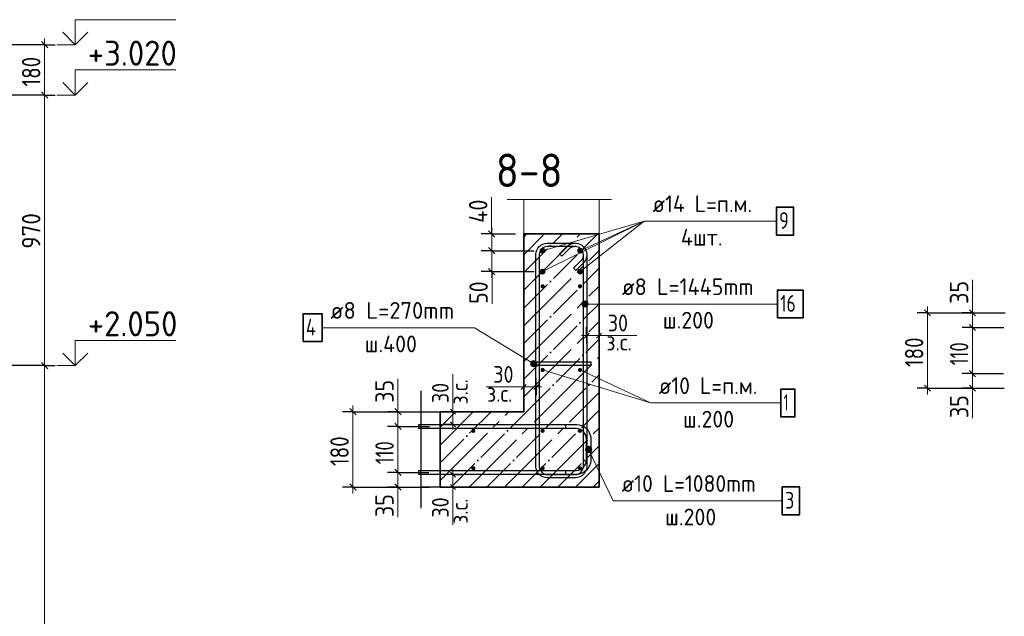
# Model space of a CAD drawing. Header units: millimetres. Extents: x -49773 to 2322955, y -3321 to 58485.
# Tile 125 of 256: x 555535 to 567299, y 5726 to 12855. Entities that reach past the tile are written whole.
import ezdxf

# ---------------------------------------------------------------- set-up
doc = ezdxf.new("R2010")
doc.units = ezdxf.units.MM
doc.linetypes.add('______11', pattern=[500, 400, -50, 0, -50])
doc.linetypes.add('______5', pattern=[1100, 800, -100, 100, -100])
for name, color, linetype, lineweight in [('Standard', 7, 'Continuous', 25), ('Арм.стержн. Арматура края', 96, 'Continuous', 35), ('Арм.стержн. вертикальными 1', 22, 'Continuous', 35), ('Арм.стержн. Доп. арматура', 180, 'Continuous', 35), ('Арм.стержн. Хомут', 240, 'Continuous', 35), ('Арм.стержн.горизонт. 1', 180, 'Continuous', 35), ('Высотная отметки_ общее', 7, 'Continuous', 13), ('Ограждение_ 2D надпись', 7, 'Continuous', 13), ('Размерная линия_ общее', 7, 'Continuous', 13), ('Размерная линия_ общее_1', 7, 'Continuous', 13), ('Стена_ общее', 7, 'Continuous', 35)]:
    doc.layers.add(name, color=color, linetype=linetype, lineweight=lineweight)
doc.layers.add('Арм.стержн.Стяжки', color=7, linetype='Continuous', lineweight=35, true_color=0x501e0f)
doc.styles.add('ISOCPEUR', font='txt')

msp = doc.modelspace()

# ---------------------------------------------------------------- hatches: boundary and pattern name
at = {"layer": 'Арм.стержн. Арматура края', "linetype": 'Continuous', "lineweight": 13, "transparency": 33554687}
for points in [[(562295.6, 7723.2), (562353.8, 7751.1), (562335.8, 7757.4)], [(562295.6, 7723.2), (562335.8, 7757.4), (562301.9, 7741.2)], [(562299, 7704), (562353.8, 7751.1), (562295.6, 7723.2)], [(562299, 7704), (562366.6, 7736.4), (562353.8, 7751.1)], [(562311.8, 7689.4), (562366.6, 7736.4), (562299, 7704)], [(562301.9, 7741.2), (562335.8, 7757.4), (562316.6, 7754)], [(562311.8, 7689.4), (562370, 7717.2), (562366.6, 7736.4)], [(562329.8, 7683), (562370, 7717.2), (562311.8, 7689.4)], [(562329.8, 7683), (562363.6, 7699.2), (562370, 7717.2)], [(562363.6, 7699.2), (562329.8, 7683), (562349, 7686.4)]]:
    msp.add_hatch(color=7, dxfattribs=at).paths.add_polyline_path(points)
at = {"layer": 'Арм.стержн. вертикальными 1', "linetype": 'Continuous', "lineweight": 50, "transparency": 33554687}
for points in [[(561807.8, 9670.1), (561805.9, 9679.7), (561800.5, 9687.8), (561792.3, 9693.2), (561782.8, 9695.1), (561773.2, 9693.2), (561765.1, 9687.8), (561759.7, 9679.7), (561757.8, 9670.1), (561759.7, 9660.5), (561765.1, 9652.4), (561773.2, 9647), (561782.8, 9645.1), (561792.3, 9647), (561800.5, 9652.4), (561805.9, 9660.5)], [(562255.4, 9670.1), (562253.5, 9679.7), (562248.1, 9687.8), (562240, 9693.2), (562230.4, 9695.1), (562220.9, 9693.2), (562212.8, 9687.8), (562207.3, 9679.7), (562205.4, 9670.1), (562207.3, 9660.5), (562212.8, 9652.4), (562220.9, 9647), (562230.4, 9645.1), (562240, 9647), (562248.1, 9652.4), (562253.5, 9660.5)], [(561807.8, 8670.1), (561805.9, 8679.7), (561800.5, 8687.8), (561792.3, 8693.2), (561782.8, 8695.1), (561773.2, 8693.2), (561765.1, 8687.8), (561759.7, 8679.7), (561757.8, 8670.1), (561759.7, 8660.5), (561765.1, 8652.4), (561773.2, 8647), (561782.8, 8645.1), (561792.3, 8647), (561800.5, 8652.4), (561805.9, 8660.5)], [(562255.4, 8670.1), (562253.5, 8679.7), (562248.1, 8687.8), (562240, 8693.2), (562230.4, 8695.1), (562220.9, 8693.2), (562212.8, 8687.8), (562207.3, 8679.7), (562205.4, 8670.1), (562207.3, 8660.5), (562212.8, 8652.4), (562220.9, 8647), (562230.4, 8645.1), (562240, 8647), (562248.1, 8652.4), (562253.5, 8660.5)], [(560980.3, 7942.7), (560978.4, 7952.3), (560973, 7960.4), (560964.9, 7965.8), (560955.3, 7967.7), (560945.7, 7965.8), (560937.6, 7960.4), (560932.2, 7952.3), (560930.3, 7942.7), (560932.2, 7933.2), (560937.6, 7925.1), (560945.7, 7919.6), (560955.3, 7917.7), (560964.9, 7919.6), (560973, 7925.1), (560978.4, 7933.2)], [(561807.8, 7942.7), (561805.9, 7952.3), (561800.5, 7960.4), (561792.3, 7965.8), (561782.8, 7967.7), (561773.2, 7965.8), (561765.1, 7960.4), (561759.7, 7952.3), (561757.8, 7942.7), (561759.7, 7933.2), (561765.1, 7925.1), (561773.2, 7919.6), (561782.8, 7917.7), (561792.3, 7919.6), (561800.5, 7925.1), (561805.9, 7933.2)], [(562255.4, 7942.7), (562253.5, 7952.3), (562248.1, 7960.4), (562240, 7965.8), (562230.4, 7967.7), (562220.9, 7965.8), (562212.8, 7960.4), (562207.3, 7952.3), (562205.4, 7942.7), (562207.3, 7933.2), (562212.8, 7925.1), (562220.9, 7919.6), (562230.4, 7917.7), (562240, 7919.6), (562248.1, 7925.1), (562253.5, 7933.2)], [(560980.3, 7495.1), (560978.4, 7504.7), (560973, 7512.8), (560964.9, 7518.2), (560955.3, 7520.1), (560945.7, 7518.2), (560937.6, 7512.8), (560932.2, 7504.7), (560930.3, 7495.1), (560932.2, 7485.5), (560937.6, 7477.4), (560945.7, 7472), (560955.3, 7470.1), (560964.9, 7472), (560973, 7477.4), (560978.4, 7485.5)], [(561807.8, 7495.1), (561805.9, 7504.7), (561800.5, 7512.8), (561792.3, 7518.2), (561782.8, 7520.1), (561773.2, 7518.2), (561765.1, 7512.8), (561759.7, 7504.7), (561757.8, 7495.1), (561759.7, 7485.5), (561765.1, 7477.4), (561773.2, 7472), (561782.8, 7470.1), (561792.3, 7472), (561800.5, 7477.4), (561805.9, 7485.5)], [(562255.4, 7495.1), (562253.5, 7504.7), (562248.1, 7512.8), (562240, 7518.2), (562230.4, 7520.1), (562220.9, 7518.2), (562212.8, 7512.8), (562207.3, 7504.7), (562205.4, 7495.1), (562207.3, 7485.5), (562212.8, 7477.4), (562220.9, 7472), (562230.4, 7470.1), (562240, 7472), (562248.1, 7477.4), (562253.5, 7485.5)]]:
    msp.add_hatch(color=4, dxfattribs=at).paths.add_polyline_path(points)
at = {"layer": 'Арм.стержн. Доп. арматура', "linetype": 'Continuous', "lineweight": 50, "transparency": 33554687}
for points in [[(561817.8, 10095.2), (561815.1, 10108.6), (561807.5, 10120), (561796.2, 10127.6), (561782.8, 10130.2), (561769.4, 10127.6), (561758, 10120), (561750.4, 10108.6), (561747.8, 10095.2), (561750.4, 10081.8), (561758, 10070.5), (561769.4, 10062.9), (561782.8, 10060.2), (561796.2, 10062.9), (561807.5, 10070.5), (561815.1, 10081.8)], [(562265.4, 10095.2), (562262.8, 10108.6), (562255.2, 10120), (562243.8, 10127.6), (562230.4, 10130.2), (562217, 10127.6), (562205.7, 10120), (562198.1, 10108.6), (562195.4, 10095.2), (562198.1, 10081.8), (562205.7, 10070.5), (562217, 10062.9), (562230.4, 10060.2), (562243.8, 10062.9), (562255.2, 10070.5), (562262.8, 10081.8)], [(561817.8, 9845.2), (561815.1, 9858.6), (561807.5, 9870), (561796.2, 9877.6), (561782.8, 9880.2), (561769.4, 9877.6), (561758, 9870), (561750.4, 9858.6), (561747.8, 9845.2), (561750.4, 9831.8), (561758, 9820.5), (561769.4, 9812.9), (561782.8, 9810.2), (561796.2, 9812.9), (561807.5, 9820.5), (561815.1, 9831.8)], [(562265.4, 9845.2), (562262.8, 9858.6), (562255.2, 9870), (562243.8, 9877.6), (562230.4, 9880.2), (562217, 9877.6), (562205.7, 9870), (562198.1, 9858.6), (562195.4, 9845.2), (562198.1, 9831.8), (562205.7, 9820.5), (562217, 9812.9), (562230.4, 9810.2), (562243.8, 9812.9), (562255.2, 9820.5), (562262.8, 9831.8)]]:
    msp.add_hatch(color=7, dxfattribs=at).paths.add_polyline_path(points)
at = {"layer": 'Арм.стержн. Хомут', "linetype": 'Continuous', "lineweight": 13, "transparency": 33554687}
for points in [[(562258.2, 9439.3), (562258.2, 9476.8), (562252.9, 9458)], [(562271.7, 9425.8), (562271.7, 9490.3), (562258.2, 9476.8)], [(562271.7, 9425.8), (562258.2, 9476.8), (562258.2, 9439.3)], [(562290.4, 9420.5), (562290.4, 9495.5), (562271.7, 9490.3)], [(562290.4, 9420.5), (562271.7, 9490.3), (562271.7, 9425.8)], [(562309.2, 9425.8), (562309.2, 9490.3), (562290.4, 9495.5)], [(562309.2, 9425.8), (562290.4, 9495.5), (562290.4, 9420.5)], [(562322.7, 9439.3), (562322.7, 9476.8), (562309.2, 9490.3)], [(562322.7, 9439.3), (562309.2, 9490.3), (562309.2, 9425.8)], [(562322.7, 9476.8), (562322.7, 9439.3), (562327.9, 9458)]]:
    msp.add_hatch(color=7, dxfattribs=at).paths.add_polyline_path(points)
at = {"layer": 'Арм.стержн.Стяжки', "linetype": 'Continuous', "lineweight": 13, "transparency": 33554687}
for points in [[(561640.5, 8745.8), (561659.9, 8777.8), (561645.7, 8764.5)], [(561659.9, 8777.8), (561640.5, 8745.8), (561645, 8727.2)], [(561659.9, 8777.8), (561645, 8727.2), (561678.4, 8782.4)], [(561678.4, 8782.4), (561645, 8727.2), (561658.4, 8713)], [(561678.4, 8782.4), (561658.4, 8713), (561697.2, 8777.2)], [(561697.2, 8777.2), (561658.4, 8713), (561677.1, 8707.8)], [(561697.2, 8777.2), (561677.1, 8707.8), (561710.5, 8763)], [(561710.5, 8763), (561677.1, 8707.8), (561695.6, 8712.4)], [(561710.5, 8763), (561695.6, 8712.4), (561715.1, 8744.4)], [(561715.1, 8744.4), (561695.6, 8712.4), (561709.8, 8725.7)]]:
    msp.add_hatch(color=7, dxfattribs=at).paths.add_polyline_path(points)

# ---------------------------------------------------------------- linework, layer by layer
at = {"layer": 'Standard', "color": 7, "linetype": 'Continuous', "lineweight": 13, "transparency": 33554687}
for p, q in [((561357.8, 10705.7), (562607.8, 10705.7)), ((562457.8, 9080.8), (562907.8, 9080.8)), ((560711.2, 8170.2), (560711.2, 8620.2)), ((561557.8, 8467.8), (561107.8, 8467.8)), ((560711.2, 7270.2), (560711.2, 6820.2))]:
    msp.add_line(p, q, dxfattribs=at)
at = {"layer": 'Standard', "color": 253, "linetype": '______11', "lineweight": 35, "true_color": 0xababab, "transparency": 33554687}
for p, q in [((561557.8, 9409.2), (562443.8, 10295.2)), ((561557.8, 9833.5), (562019.5, 10295.2)), ((561557.8, 10257.7), (561595.3, 10295.2)), ((561557.8, 8985), (562457.8, 9885)), ((561557.8, 8560.7), (562457.8, 9460.7)), ((561591.6, 8170.2), (562457.8, 9036.4)), ((562015.8, 8170.2), (562457.8, 8612.2)), ((560557.8, 7985), (560743, 8170.2)), ((560557.8, 7560.7), (561167.3, 8170.2)), ((560691.6, 7270.2), (561591.6, 8170.2)), ((561115.8, 7270.2), (562015.8, 8170.2)), ((561540.1, 7270.2), (562440.1, 8170.2)), ((562440.1, 8170.2), (562457.8, 8187.9)), ((561964.4, 7270.2), (562457.8, 7763.6)), ((562388.6, 7270.2), (562457.8, 7339.4))]:
    msp.add_line(p, q, dxfattribs=at)
at = {"layer": 'Standard', "color": 253, "linetype": '______5', "lineweight": 35, "true_color": 0xababab, "transparency": 33554687}
for p, q in [((561557.8, 9621.4), (562231.6, 10295.2)), ((561557.8, 10045.6), (561807.4, 10295.2)), ((561557.8, 9197.1), (562457.8, 10097.1)), ((561557.8, 8772.8), (562457.8, 9672.8)), ((561557.8, 8348.6), (562457.8, 9248.6)), ((561803.7, 8170.2), (562457.8, 8824.3)), ((562228, 8170.2), (562457.8, 8400)), ((560557.8, 7772.8), (560955.2, 8170.2)), ((560557.8, 7348.6), (561379.4, 8170.2)), ((560903.7, 7270.2), (561803.7, 8170.2)), ((561328, 7270.2), (562228, 8170.2)), ((561752.2, 7270.2), (562457.8, 7975.8)), ((562176.5, 7270.2), (562457.8, 7551.5))]:
    msp.add_line(p, q, dxfattribs=at)
at = {"layer": 'Standard', "color": 7, "linetype": 'Continuous', "lineweight": 35, "transparency": 33554687}
for p, q in [((561557.8, 10295.2), (561557.8, 8170.2)), ((562457.8, 10295.2), (561557.8, 10295.2)), ((562457.8, 8170.2), (562457.8, 10295.2)), ((560557.8, 8170.2), (560557.8, 7270.2)), ((561557.8, 8170.2), (560557.8, 8170.2)), ((562457.8, 7270.2), (562457.8, 8170.2)), ((560557.8, 7270.2), (562457.8, 7270.2))]:
    msp.add_line(p, q, dxfattribs=at)
at = {"layer": 'Standard', "color": 7, "linetype": 'Continuous', "lineweight": 25, "transparency": 33554687}
msp.add_line((560330.7, 7020.2), (560330.7, 8420.2), dxfattribs=at)
at = {"layer": 'Standard', "color": 7, "linetype": 'Continuous', "lineweight": 13, "transparency": 33554687}
msp.add_lwpolyline([(561557.8, 10295.2), (562457.8, 10295.2), (562457.8, 10705.7), (561557.8, 10705.7), (561557.8, 10295.2)], dxfattribs=at)
at = {"layer": 'Арм.стержн. Арматура края', "color": 7, "linetype": 'Continuous', "lineweight": 13, "transparency": 33554687}
for p, q in [((562299, 7704), (562299, 7704)), ((562316.6, 7754), (562316.6, 7754)), ((562626.9, 7106.3), (562332.8, 7720.2)), ((562349, 7686.4), (562349, 7686.4)), ((562366.6, 7736.4), (562366.6, 7736.4)), ((562626.9, 7106.3), (564646.9, 7106.3))]:
    msp.add_line(p, q, dxfattribs=at)
at = {"layer": 'Арм.стержн. Арматура края', "color": 4, "linetype": 'Continuous', "lineweight": 25, "transparency": 33554687}
msp.add_lwpolyline([(560305.7, 7470.2), (562187.6, 7470.2), (562210.2, 7473.4), (562233.1, 7480.9), (562254, 7492.7), (562271.1, 7506.9), (562285.3, 7524), (562297.1, 7544.9), (562304.6, 7567.8), (562307.8, 7590.4), (562307.8, 7850), (562304.6, 7872.6), (562297.1, 7895.5), (562285.3, 7916.5), (562271.1, 7933.5), (562254, 7947.8), (562233.1, 7959.5), (562210.2, 7967.1), (562187.6, 7970.2), (560305.7, 7970.2), (560305.7, 8020.2), (562191, 8020.2), (562221.5, 8016), (562253.3, 8005.5), (562282.5, 7989.1), (562306.6, 7969), (562326.7, 7945), (562343.1, 7915.7), (562353.5, 7884), (562357.8, 7853.5), (562357.8, 7587), (562353.5, 7556.5), (562343.1, 7524.7), (562326.7, 7495.5), (562306.6, 7471.4), (562282.5, 7451.3), (562253.3, 7434.9), (562221.5, 7424.5), (562191, 7420.2), (560305.7, 7420.2), (560305.7, 7470.2)], dxfattribs=at)
at = {"layer": 'Арм.стержн. Арматура края', "color": 7, "linetype": 'Continuous', "lineweight": 35, "transparency": 33554687}
msp.add_lwpolyline([(564646.9, 6939.7), (564853.5, 6939.7), (564853.5, 7273), (564646.9, 7273), (564646.9, 6939.7)], dxfattribs=at)
at = {"layer": 'Арм.стержн. Арматура края', "color": 7, "linetype": 'Continuous', "lineweight": 13, "transparency": 33554687}
msp.add_circle((562332.8, 7720.2), 37.5, dxfattribs=at)
at = {"layer": 'Арм.стержн. вертикальными 1', "color": 7, "linetype": 'Continuous', "lineweight": 13, "transparency": 33554687}
for q in [(562230.4, 8670.1), (564630.8, 8275.3)]:
    msp.add_line((563070.8, 8275.3), q, dxfattribs=at)
at = {"layer": 'Арм.стержн. вертикальными 1', "color": 7, "linetype": 'Continuous', "lineweight": 35, "transparency": 33554687}
msp.add_lwpolyline([(564630.8, 8108.6), (564797.4, 8108.6), (564797.4, 8442), (564630.8, 8442), (564630.8, 8108.6)], dxfattribs=at)
at = {"layer": 'Арм.стержн. Доп. арматура', "color": 7, "linetype": 'Continuous', "lineweight": 13, "transparency": 33554687}
for q in [(561782.8, 9845.2), (561782.8, 10095.2), (562230.4, 10095.2), (562230.4, 9845.2), (564575.8, 10449.2)]:
    msp.add_line((562995.8, 10449.2), q, dxfattribs=at)
at = {"layer": 'Арм.стержн. Доп. арматура', "color": 7, "linetype": 'Continuous', "lineweight": 35, "transparency": 33554687}
msp.add_lwpolyline([(564575.8, 10282.5), (564782.5, 10282.5), (564782.5, 10615.9), (564575.8, 10615.9), (564575.8, 10282.5)], dxfattribs=at)
at = {"layer": 'Арм.стержн. Хомут', "color": 7, "linetype": 'Continuous', "lineweight": 13, "transparency": 33554687}
for p, q in [((562252.9, 9458), (562252.9, 9458)), ((562290.4, 9495.5), (562290.4, 9495.5)), ((562629.3, 9458), (562290.4, 9458)), ((562290.4, 9420.5), (562290.4, 9420.5)), ((562327.9, 9458), (562327.9, 9458)), ((562629.3, 9458), (564589.3, 9458))]:
    msp.add_line(p, q, dxfattribs=at)
at = {"layer": 'Арм.стержн. Хомут', "color": 40, "linetype": 'Continuous', "lineweight": 25, "transparency": 33554687}
msp.add_lwpolyline([(562153.2, 9886.6), (562242.5, 9975.9), (562248.7, 9983), (562254.2, 9990.6), (562258.9, 9998.7), (562262.8, 10007), (562265.9, 10015.6), (562268.3, 10024.7), (562269.8, 10033.9), (562270.4, 10043.3), (562270.4, 10049.1), (562267.9, 10067.2), (562261.9, 10085.5), (562252.5, 10102.2), (562241.1, 10115.9), (562227.4, 10127.3), (562210.7, 10136.7), (562192.3, 10142.7), (562174.3, 10145.2), (561838.9, 10145.2), (561820.8, 10142.7), (561802.5, 10136.7), (561785.8, 10127.3), (561772.1, 10115.9), (561760.7, 10102.2), (561751.3, 10085.5), (561745.3, 10067.2), (561742.8, 10049.1), (561742.8, 7516.2), (561745.3, 7498.2), (561751.3, 7479.9), (561760.7, 7463.1), (561772.1, 7449.4), (561785.8, 7438), (561802.5, 7428.6), (561820.8, 7422.6), (561838.9, 7420.1), (562174.3, 7420.1), (562192.3, 7422.6), (562210.7, 7428.6), (562227.4, 7438), (562241.1, 7449.4), (562252.5, 7463.1), (562261.9, 7479.9), (562267.9, 7498.2), (562270.4, 7516.2), (562270.4, 10049.1), (562267.9, 10067.2), (562261.9, 10085.5), (562252.5, 10102.2), (562241.1, 10115.9), (562227.4, 10127.3), (562210.7, 10136.7), (562192.3, 10142.7), (562174.3, 10145.2), (562168.5, 10145.2), (562159.1, 10144.6), (562149.9, 10143.1), (562140.8, 10140.7), (562132.2, 10137.6), (562123.9, 10133.7), (562115.8, 10129), (562108.2, 10123.5), (562101.1, 10117.3), (562011.8, 10028), (561983.5, 10056.3), (562073.8, 10146.6), (562083.3, 10154.8), (562093.9, 10162.5), (562105.2, 10169.1), (562116.8, 10174.6), (562129, 10179), (562141.6, 10182.3), (562154.5, 10184.3), (562167.1, 10185.2), (562177, 10185.2), (562201.4, 10181.8), (562226.8, 10173.5), (562250.2, 10160.4), (562269.5, 10144.3), (562285.6, 10125), (562298.7, 10101.6), (562307, 10076.2), (562310.4, 10051.8), (562310.4, 7513.5), (562307, 7489.1), (562298.7, 7463.7), (562285.6, 7440.3), (562269.5, 7421), (562250.2, 7404.9), (562226.8, 7391.9), (562201.4, 7383.5), (562177, 7380.1), (561836.2, 7380.1), (561811.8, 7383.5), (561786.4, 7391.9), (561763, 7404.9), (561743.7, 7421), (561727.6, 7440.3), (561714.5, 7463.7), (561706.2, 7489.1), (561702.8, 7513.5), (561702.8, 10051.8), (561706.2, 10076.2), (561714.5, 10101.6), (561727.6, 10125), (561743.7, 10144.3), (561763, 10160.4), (561786.4, 10173.5), (561811.8, 10181.8), (561836.2, 10185.2), (562177, 10185.2), (562201.4, 10181.8), (562226.8, 10173.5), (562250.2, 10160.4), (562269.5, 10144.3), (562285.6, 10125), (562298.7, 10101.6), (562307, 10076.2), (562310.4, 10051.8), (562310.4, 10041.9), (562309.5, 10029.3), (562307.4, 10016.4), (562304.2, 10003.8), (562299.8, 9991.6), (562294.3, 9980), (562287.7, 9968.7), (562280.1, 9958.1), (562271.8, 9948.6), (562181.5, 9858.3), (562153.2, 9886.6)], dxfattribs=at)
at = {"layer": 'Арм.стержн. Хомут', "color": 7, "linetype": 'Continuous', "lineweight": 35, "transparency": 33554687}
msp.add_lwpolyline([(564589.3, 9291.4), (564896, 9291.4), (564896, 9624.7), (564589.3, 9624.7), (564589.3, 9291.4)], dxfattribs=at)
at = {"layer": 'Арм.стержн. Хомут', "color": 7, "linetype": 'Continuous', "lineweight": 13, "transparency": 33554687}
msp.add_circle((562290.4, 9458), 37.5, dxfattribs=at)
at = {"layer": 'Арм.стержн.горизонт. 1', "color": 4, "linetype": 'Continuous', "lineweight": 25, "transparency": 33554687}
for points in [[(560305.7, 8020.2), (562057.8, 8020.2), (562057.8, 7970.2), (560305.7, 7970.2), (560305.7, 8020.2)], [(560305.7, 7470.2), (562057.8, 7470.2), (562057.8, 7420.2), (560305.7, 7420.2), (560305.7, 7470.2)]]:
    msp.add_lwpolyline(points, dxfattribs=at)
at = {"layer": 'Арм.стержн.Стяжки', "color": 7, "linetype": 'Continuous', "lineweight": 13, "transparency": 33554687}
for p, q in [((559147.8, 9174.8), (560967.8, 9174.8)), ((560967.8, 9174.8), (561677.8, 8745.1)), ((561645.7, 8764.5), (561645.7, 8764.5)), ((561658.4, 8713), (561658.4, 8713)), ((561697.2, 8777.2), (561697.2, 8777.2)), ((561709.8, 8725.7), (561709.8, 8725.7))]:
    msp.add_line(p, q, dxfattribs=at)
at = {"layer": 'Арм.стержн.Стяжки', "color": 7, "linetype": 'Continuous', "lineweight": 35, "transparency": 33554687}
msp.add_lwpolyline([(558921.1, 9008.2), (559147.8, 9008.2), (559147.8, 9341.5), (558921.1, 9341.5), (558921.1, 9008.2)], dxfattribs=at)
at = {"layer": 'Арм.стержн.Стяжки', "color": 40, "linetype": 'Continuous', "lineweight": 25, "transparency": 33554687}
msp.add_lwpolyline([(561657.8, 8765.1), (562357.8, 8765.1), (562357.8, 8725.1), (561657.8, 8725.1), (561657.8, 8765.1)], dxfattribs=at)
at = {"layer": 'Арм.стержн.Стяжки', "color": 7, "linetype": 'Continuous', "lineweight": 13, "transparency": 33554687}
msp.add_circle((561677.8, 8745.1), 37.5, dxfattribs=at)
at = {"layer": 'Высотная отметки_ общее', "color": 7, "linetype": 'Continuous', "lineweight": 13, "transparency": 33554687}
for p, q in [((556199.2, 12555.2), (556199.2, 12855.2)), ((556199.2, 12855.2), (557399.2, 12855.2)), ((556199.2, 12555.2), (556049.2, 12705.2)), ((556199.2, 12555.2), (556349.2, 12705.2)), ((556199.2, 12555.2), (555978.7, 12555.2)), ((556199.2, 12555.2), (556199.2, 12555.2)), ((556199.2, 12555.2), (556199.2, 12555.2)), ((556199.2, 12555.2), (556199.2, 12555.2)), ((556199.2, 12555.2), (556199.2, 12555.2)), ((556199.2, 11955.2), (556199.2, 12255.2)), ((556199.2, 12255.2), (557399.2, 12255.2)), ((556199.2, 11955.2), (556049.2, 12105.2)), ((556199.2, 11955.2), (556349.2, 12105.2)), ((556199.2, 11955.2), (555978.7, 11955.2)), ((556199.2, 11955.2), (556199.2, 11955.2)), ((556199.2, 11955.2), (556199.2, 11955.2)), ((556199.2, 11955.2), (556199.2, 11955.2)), ((556199.2, 11955.2), (556199.2, 11955.2)), ((556199.2, 8721.8), (556199.2, 9021.8)), ((556199.2, 9021.8), (557399.2, 9021.8)), ((556199.2, 8721.8), (556049.2, 8871.9)), ((556199.2, 8721.8), (556349.2, 8871.9)), ((556199.2, 8721.8), (555978.7, 8721.8)), ((556199.2, 8721.8), (556199.2, 8721.8)), ((556199.2, 8721.8), (556199.2, 8721.8)), ((556199.2, 8721.8), (556199.2, 8721.8)), ((556199.2, 8721.8), (556199.2, 8721.8))]:
    msp.add_line(p, q, dxfattribs=at)
at = {"layer": 'Ограждение_ 2D надпись', "color": 7, "linetype": 'Continuous', "lineweight": 13, "transparency": 33554687}
msp.add_line((561782.8, 8670.1), (563070.8, 8275.3), dxfattribs=at)
at = {"layer": 'Размерная линия_ общее', "color": 7, "linetype": 'Continuous', "lineweight": 25, "transparency": 33554687}
for p, q in [((555870, 12517.7), (555795, 12592.7)), ((555870, 11917.7), (555795, 11992.7)), ((561213.2, 10257.7), (561138.2, 10332.7)), ((561213.2, 10057.7), (561138.2, 10132.7)), ((561213.2, 9807.7), (561138.2, 9882.7)), ((566419.2, 9314.8), (566344.2, 9389.8)), ((566957, 9314.8), (566882, 9389.8)), ((566957, 9139.8), (566882, 9214.8)), ((555870, 8684.3), (555795, 8759.3)), ((566957, 8589.8), (566882, 8664.8)), ((566419.2, 8414.8), (566344.2, 8489.8)), ((566957, 8414.8), (566882, 8489.8)), ((559554, 8132.7), (559479, 8207.7)), ((560091.9, 8132.7), (560016.9, 8207.7)), ((560091.9, 7957.7), (560016.9, 8032.7)), ((560091.9, 7407.7), (560016.9, 7482.7)), ((559554, 7232.7), (559479, 7307.7)), ((560091.9, 7232.7), (560016.9, 7307.7))]:
    msp.add_line(p, q, dxfattribs=at)
at = {"layer": 'Размерная линия_ общее', "color": 7, "linetype": 'Continuous', "lineweight": 13, "transparency": 33554687}
for p, q in [((555832.5, 12555.2), (555832.5, 12630.2)), ((555832.5, 11955.2), (555832.5, 12555.2)), ((555832.5, 8721.8), (555832.5, 11955.2)), ((561173.7, 10427.9), (561173.7, 10735.9)), ((561175.7, 10195.2), (561173.7, 10427.9)), ((561175.7, 10295.2), (561175.7, 10370.2)), ((561175.7, 10095.2), (561175.7, 10295.2)), ((561175.7, 9845.2), (561175.7, 10095.2)), ((561175.7, 9970.2), (561178.4, 9744.3)), ((561175.7, 9845.2), (561175.7, 9770.2)), ((561178.4, 9744.3), (561178.4, 9458.3)), ((566918.6, 9459.6), (566918.6, 9745.6)), ((566381.7, 9352.3), (566381.7, 9427.3)), ((566919.5, 9264.8), (566918.6, 9459.6)), ((566919.5, 9352.3), (566919.5, 9427.3)), ((566919.5, 9177.3), (566919.5, 9352.3)), ((566919.5, 8627.3), (566919.5, 9177.3)), ((566919.5, 8452.3), (566919.5, 8627.3)), ((560053.4, 8277.6), (560053.4, 8563.6)), ((566919.5, 8539.8), (566919.3, 8380.8)), ((566381.7, 8452.3), (566381.7, 8377.3)), ((566919.3, 8380.8), (566919.3, 8094.8)), ((566919.5, 8452.3), (566919.5, 8377.3)), ((559516.5, 8170.2), (559516.5, 8245.2)), ((560054.4, 8082.7), (560053.4, 8277.6)), ((560054.4, 8170.2), (560054.4, 8245.2)), ((560054.4, 7995.2), (560054.4, 8170.2)), ((560054.4, 7445.2), (560054.4, 7995.2)), ((560054.4, 7270.2), (560054.4, 7445.2)), ((560054.4, 7357.7), (560054.2, 7198.8)), ((559516.5, 7270.2), (559516.5, 7195.2)), ((560054.2, 7198.8), (560054.2, 6912.8)), ((560054.4, 7270.2), (560054.4, 7195.2))]:
    msp.add_line(p, q, dxfattribs=at)
at = {"layer": 'Размерная линия_ общее', "color": 253, "linetype": 'Continuous', "lineweight": -3, "true_color": 0xa0a0a0, "transparency": 33554687}
for p, q in [((555832.5, 12555.2), (554966.2, 12555.2)), ((555832.5, 12555.2), (555707.5, 12555.2)), ((555832.5, 12555.2), (555957.5, 12555.2)), ((555832.5, 11955.2), (555707.5, 11955.2)), ((555832.5, 11955.2), (555957.5, 11955.2)), ((561175.7, 10295.2), (561050.7, 10295.2)), ((561175.7, 10295.2), (561300.7, 10295.2)), ((561175.7, 10295.2), (561457.8, 10295.2)), ((561175.7, 10095.2), (561050.7, 10095.2)), ((561175.7, 10095.2), (561300.7, 10095.2)), ((561175.7, 10095.2), (561682.8, 10095.2)), ((561175.7, 9845.2), (561050.7, 9845.2)), ((561175.7, 9845.2), (561300.7, 9845.2)), ((561175.7, 9845.2), (561682.8, 9845.2)), ((566381.7, 9352.3), (566256.7, 9352.3)), ((566381.7, 9352.3), (566506.7, 9352.3)), ((566919.5, 9352.3), (566794.5, 9352.3)), ((566919.5, 9352.3), (567044.5, 9352.3)), ((566919.5, 9352.3), (567308.9, 9352.3)), ((566919.5, 9177.3), (566794.5, 9177.3)), ((566919.5, 9177.3), (567044.5, 9177.3)), ((566919.5, 9177.3), (567295.2, 9177.3)), ((555832.5, 8721.8), (555707.5, 8721.8)), ((555832.5, 8721.8), (555957.5, 8721.8)), ((566919.5, 8627.3), (566794.5, 8627.3)), ((566919.5, 8627.3), (567044.5, 8627.3)), ((566919.5, 8627.3), (567288.4, 8627.3)), ((566381.7, 8452.3), (566256.7, 8452.3)), ((566381.7, 8452.3), (566506.7, 8452.3)), ((566381.7, 8452.3), (567281, 8452.3)), ((566919.5, 8452.3), (566794.5, 8452.3)), ((566919.5, 8452.3), (567044.5, 8452.3)), ((559516.5, 8170.2), (559391.5, 8170.2)), ((559516.5, 8170.2), (559641.5, 8170.2)), ((560054.4, 8170.2), (559929.4, 8170.2)), ((560054.4, 8170.2), (560179.4, 8170.2)), ((560054.4, 8170.2), (560443.7, 8170.2)), ((560054.4, 7995.2), (559929.4, 7995.2)), ((560054.4, 7995.2), (560179.4, 7995.2)), ((560054.4, 7995.2), (560430, 7995.2)), ((560054.4, 7445.2), (559929.4, 7445.2)), ((560054.4, 7445.2), (560179.4, 7445.2)), ((560054.4, 7445.2), (560423.2, 7445.2)), ((559516.5, 7270.2), (559391.5, 7270.2)), ((559516.5, 7270.2), (559641.5, 7270.2)), ((559516.5, 7270.2), (560415.8, 7270.2)), ((560054.4, 7270.2), (559929.4, 7270.2)), ((560054.4, 7270.2), (560179.4, 7270.2)), ((560054.4, 7270.2), (560433.5, 7270.2))]:
    msp.add_line(p, q, dxfattribs=at)
for points in [[(555832.5, 11955.2), (555815.5, 11955.2), (555815.5, 11955.2), (554966.2, 11955.2)], [(566381.7, 9352.3), (567210.2, 9352.3), (567210.2, 9352.3), (567267.3, 9352.3)], [(555832.5, 8721.8), (555815.5, 8721.8), (555815.5, 8721.8), (555815.5, 8721.8), (555815.5, 8721.8), (553628.3, 8721.8)], [(566919.5, 8452.3), (567291.6, 8452.3), (567291.6, 8452.3), (567298.6, 8452.3)], [(559516.5, 8170.2), (560364.5, 8170.2), (560364.5, 8170.2), (560402.1, 8170.2)]]:
    msp.add_lwpolyline(points, dxfattribs=at)
at = {"layer": 'Размерная линия_ общее', "color": 7, "linetype": 'Continuous', "lineweight": 13, "transparency": 33554687}
for points in [[(566381.7, 8452.3), (566381.7, 8626.1), (566381.7, 8626.1), (566381.7, 9352.3)], [(555832.5, 1321.8), (555832.5, 4793.1), (555832.5, 4793.1), (555832.5, 8721.8)], [(559516.5, 7270.2), (559516.5, 7443.3), (559516.5, 7443.3), (559516.5, 8170.2)]]:
    msp.add_lwpolyline(points, dxfattribs=at)
at = {"layer": 'Размерная линия_ общее_1', "color": 253, "linetype": 'Continuous', "lineweight": -3, "true_color": 0xa0a0a0, "transparency": 33554687}
for p, q in [((562307.8, 9080.8), (562307.8, 9180.8)), ((562457.8, 9080.8), (562457.8, 9180.8)), ((562307.8, 9080.8), (562307.8, 8980.8)), ((562457.8, 9080.8), (562457.8, 8980.8)), ((561557.8, 8467.8), (561557.8, 8567.8)), ((561707.8, 8467.8), (561707.8, 8567.8)), ((561557.8, 8467.8), (561557.8, 8367.8)), ((561707.8, 8467.8), (561707.8, 8367.8)), ((560711.2, 8170.2), (560611.2, 8170.2)), ((560711.2, 8170.2), (560811.2, 8170.2)), ((560711.2, 8020.2), (560611.2, 8020.2)), ((560711.2, 8020.2), (560811.2, 8020.2)), ((560711.2, 7420.2), (560611.2, 7420.2)), ((560711.2, 7420.2), (560811.2, 7420.2)), ((560711.2, 7270.2), (560611.2, 7270.2)), ((560711.2, 7270.2), (560811.2, 7270.2))]:
    msp.add_line(p, q, dxfattribs=at)
at = {"layer": 'Размерная линия_ общее_1', "color": 7, "linetype": 'Continuous', "lineweight": 13, "transparency": 33554687}
for p, q in [((562307.8, 9080.8), (562247.8, 9080.8)), ((562307.8, 9080.8), (562457.8, 9080.8)), ((562457.8, 9080.8), (562517.8, 9080.8)), ((561557.8, 8467.8), (561497.8, 8467.8)), ((561707.8, 8467.8), (561557.8, 8467.8)), ((561707.8, 8467.8), (561767.8, 8467.8)), ((560711.2, 8170.2), (560711.2, 8230.2)), ((560711.2, 8020.2), (560711.2, 8170.2)), ((560711.2, 8020.2), (560711.2, 7960.2)), ((560711.2, 7420.2), (560711.2, 7480.2)), ((560711.2, 7420.2), (560711.2, 7270.2)), ((560711.2, 7270.2), (560711.2, 7210.2))]:
    msp.add_line(p, q, dxfattribs=at)
at = {"layer": 'Размерная линия_ общее_1', "color": 7, "linetype": 'Continuous', "lineweight": 25, "transparency": 33554687}
for p, q in [((562277.8, 9050.8), (562337.8, 9110.8)), ((562427.8, 9050.8), (562487.8, 9110.8)), ((561587.8, 8497.8), (561527.8, 8437.8)), ((561737.8, 8497.8), (561677.8, 8437.8)), ((560741.2, 8140.2), (560681.2, 8200.2)), ((560741.2, 7990.2), (560681.2, 8050.2)), ((560681.2, 7450.2), (560741.2, 7390.2)), ((560681.2, 7300.2), (560741.2, 7240.2))]:
    msp.add_line(p, q, dxfattribs=at)
at = {"layer": 'Стена_ общее', "color": 7, "linetype": 'Continuous', "lineweight": 25, "transparency": 33554687}
for p, q in [((560330.7, 8170.2), (560557.8, 8170.2)), ((560557.8, 7270.2), (560330.7, 7270.2))]:
    msp.add_line(p, q, dxfattribs=at)

# ---------------------------------------------------------------- texts
at = {"layer": 'Standard', "color": 7, "linetype": 'Continuous', "lineweight": 35, "transparency": 33554687, "insert": (561224.2, 10855.3), "char_height": 400, "width": 1021.787, "attachment_point": 7, "style": 'ISOCPEUR'}
msp.add_mtext('\\W0.91;8-8', dxfattribs=at)
at = {"layer": 'Арм.стержн. Арматура края', "color": 7, "linetype": 'Continuous', "lineweight": 25, "transparency": 33554687, "char_height": 200, "attachment_point": 7, "style": 'ISOCPEUR'}
for s, insert, width in [('\\W0.94;ø10 L=1080mm ', (562726.9, 7213), 1913.078), ('\\W0.78;3', (564680.2, 7013), 217.611), ('\\W0.95;ш.200 ', (563246.9, 6813), 874.662)]:
    msp.add_mtext(s, dxfattribs=dict(at, insert=insert, width=width))
at = {"layer": 'Арм.стержн. вертикальными 1', "color": 7, "linetype": 'Continuous', "lineweight": 25, "transparency": 33554687, "char_height": 200, "attachment_point": 7, "style": 'ISOCPEUR'}
for s, insert, width in [('\\W0.94;ø10 L=п.м. ', (563170.8, 8382), 1453.763), ('\\W0.56;1', (564664.1, 8182), 155.556), ('\\W0.95;ш.200 ', (563460.8, 7982), 874.662)]:
    msp.add_mtext(s, dxfattribs=dict(at, insert=insert, width=width))
at = {"layer": 'Арм.стержн. Доп. арматура', "color": 7, "linetype": 'Continuous', "lineweight": 25, "transparency": 33554687, "char_height": 200, "attachment_point": 7, "style": 'ISOCPEUR'}
for s, insert, width in [('\\W0.94;ø14 L=п.м. ', (563095.8, 10555.8), 1473.88), ('\\W0.78;9', (564609.1, 10355.8), 217.611), ('\\W0.95;4шт. ', (563435.8, 10155.8), 794.387)]:
    msp.add_mtext(s, dxfattribs=dict(at, insert=insert, width=width))
at = {"layer": 'Арм.стержн. Хомут', "color": 7, "linetype": 'Continuous', "lineweight": 25, "transparency": 33554687, "char_height": 200, "attachment_point": 7, "style": 'ISOCPEUR'}
for s, insert, width in [('\\W0.96;ø8 L=1445mm ', (562729.3, 9564.7), 1854.987), ('\\W0.75;16', (564622.7, 9364.7), 314.851), ('\\W0.95;ш.200 ', (563219.3, 9164.7), 874.662)]:
    msp.add_mtext(s, dxfattribs=dict(at, insert=insert, width=width))
at = {"layer": 'Арм.стержн.Стяжки', "color": 7, "linetype": 'Continuous', "lineweight": 25, "transparency": 33554687, "char_height": 200, "attachment_point": 7, "style": 'ISOCPEUR'}
for s, insert, width in [('\\W0.98;ø8 L=270mm ', (559247.8, 9281.5), 1716.847), ('\\W0.80;4', (558954.5, 9081.5), 239.896), ('\\W0.95;ш.400 ', (559657.8, 8881.5), 894.821)]:
    msp.add_mtext(s, dxfattribs=dict(at, insert=insert, width=width))
at = {"layer": 'Высотная отметки_ общее', "color": 7, "linetype": 'Continuous', "lineweight": 25, "transparency": 33554687, "char_height": 300, "width": 1281.438, "attachment_point": 7, "style": 'ISOCPEUR'}
for s, insert in [('\\W0.95;+3.020', (556349.2, 12305.2)), ('\\W0.95;+2.050', (556349.2, 9071.9))]:
    msp.add_mtext(s, dxfattribs=dict(at, insert=insert))
at = {"layer": 'Размерная линия_ общее', "color": 7, "linetype": 'Continuous', "lineweight": 25, "transparency": 33554687, "char_height": 220, "attachment_point": 7, "rotation": 90, "style": 'ISOCPEUR'}
for s, insert, width in [('\\W0.83;180', (555782.5, 12057.2), 508.571), ('\\W0.88;40', (561123.7, 10427.9), 426.797), ('\\W0.91;970', (555782.5, 10118.5), 561.988), ('\\W0.87;50', (561128.4, 9458.3), 403.924), ('\\W0.87;35', (566868.6, 9459.6), 403.932), ('\\W0.83;180', (566331.7, 8704.3), 508.571), ('\\W0.74;110', (566869.5, 8726.3), 455.147), ('\\W0.87;35', (560003.4, 8277.6), 403.924), ('\\W0.87;35', (566869.3, 8094.8), 403.932), ('\\W0.83;180', (559466.5, 7522.2), 508.571), ('\\W0.74;110', (560004.3, 7544.2), 455.155), ('\\W0.87;35', (560004.2, 6912.8), 403.924)]:
    msp.add_mtext(s, dxfattribs=dict(at, insert=insert, width=width))
at = {"layer": 'Размерная линия_ общее_1', "color": 7, "linetype": 'Continuous', "lineweight": 18, "transparency": 33554687, "char_height": 200, "attachment_point": 7, "style": 'ISOCPEUR'}
for s, insert, width in [('\\W0.87;30', (562561.8, 9130.8), 367.202), ('\\W0.90;з.с.', (562545.7, 8902.1), 459.942), ('\\W0.87;30', (561193.7, 8517.8), 367.218), ('\\W0.90;з.с.', (561119.8, 8289.1), 459.942)]:
    msp.add_mtext(s, dxfattribs=dict(at, insert=insert, width=width))
at = {"layer": 'Размерная линия_ общее_1', "color": 7, "linetype": 'Continuous', "lineweight": 18, "transparency": 33554687, "char_height": 200, "attachment_point": 7, "rotation": 90, "style": 'ISOCPEUR'}
for s, insert, width in [('\\W0.90;з.с.', (560889.9, 8258.2), 459.949), ('\\W0.87;30', (560661.2, 8274.3), 367.21), ('\\W0.90;з.с.', (560889.9, 6832.3), 459.942), ('\\W0.87;30', (560661.2, 6906.1), 367.21)]:
    msp.add_mtext(s, dxfattribs=dict(at, insert=insert, width=width))

doc.saveas('drawing.dxf')
